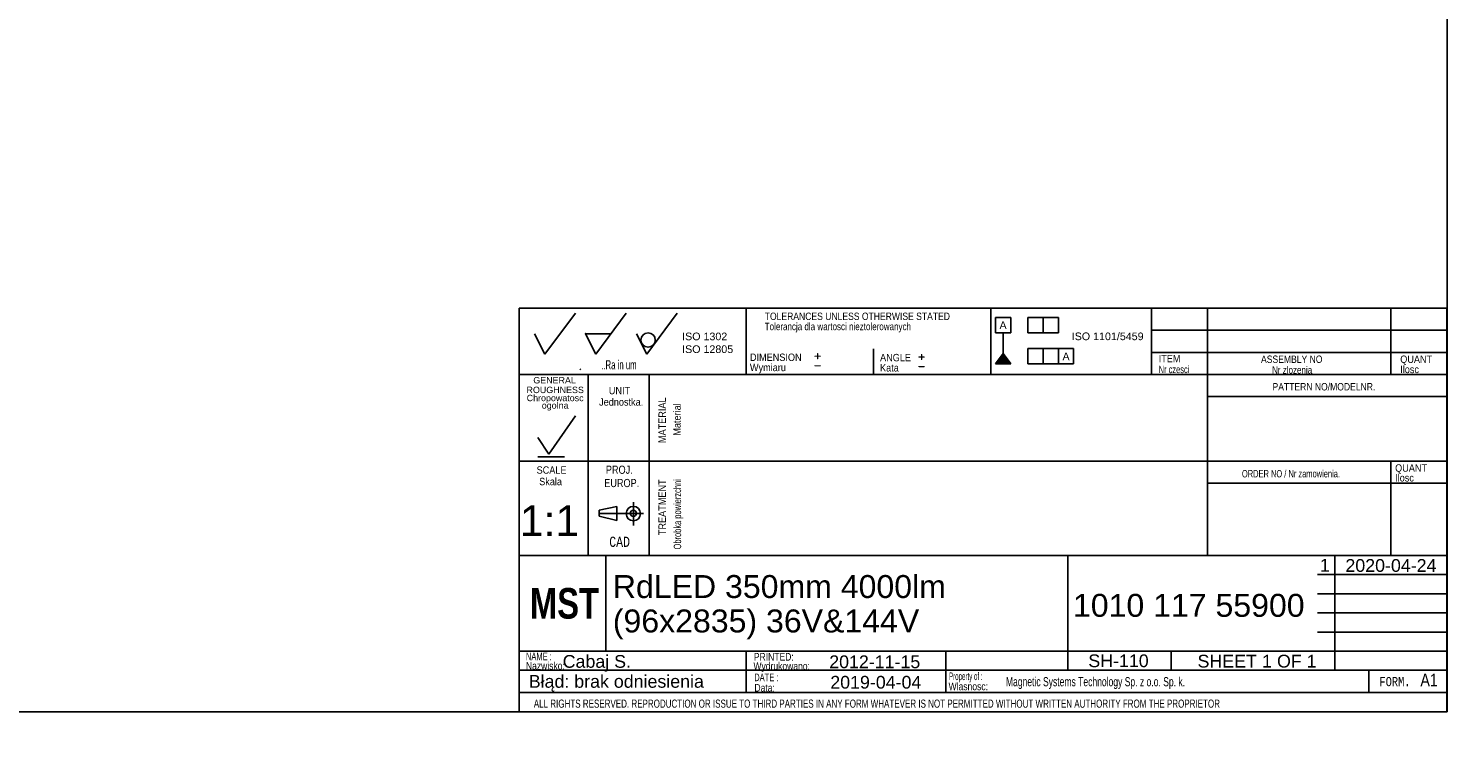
# Model space of a CAD drawing. Header units: millimetres. Extents: x 7 to 819, y 6 to 587.
# Tile 5 of 7: x 541 to 819, y 6 to 149. Entities that reach past the tile are written whole.
import ezdxf
from ezdxf.entities.mleader import LeaderData, LeaderLine
from ezdxf.enums import TextEntityAlignment as Align
from ezdxf.lldxf.tags import DXFTag
from ezdxf.math import Vec2, Vec3

# ---------------------------------------------------------------- set-up
doc = ezdxf.new("R2010")
doc.units = ezdxf.units.MM
doc.layers.add('10', color=7, linetype='Continuous')
doc.layers.add('Default', color=7, linetype='Continuous')
doc.styles.add('SEACAD_Arial', font='arial.ttf')
doc.styles.add('SEACAD_Lucida_Console', font='lucon.TTF', dxfattribs={"width": 0.8})
tags = doc.linetypes.add('CENTER2', pattern=[28.575, 19.05, -3.175, 3.175, -3.175]).pattern_tags.tags
tags[10:11] = [DXFTag(74, 4), DXFTag(75, 0), DXFTag(340, '0'), DXFTag(46, 0.0), DXFTag(50, 0.0), DXFTag(44, 0.0), DXFTag(45, 0.0)]
tags[8:9] = [DXFTag(74, 4), DXFTag(75, 0), DXFTag(340, '0'), DXFTag(46, 0.0), DXFTag(50, 0.0), DXFTag(44, 0.0), DXFTag(45, 0.0)]
tags[6:7] = [DXFTag(74, 4), DXFTag(75, 0), DXFTag(340, '0'), DXFTag(46, 0.0), DXFTag(50, 0.0), DXFTag(44, 0.0), DXFTag(45, 0.0)]
tags[4:5] = [DXFTag(74, 4), DXFTag(75, 0), DXFTag(340, '0'), DXFTag(46, 0.0), DXFTag(50, 0.0), DXFTag(44, 0.0), DXFTag(45, 0.0)]

# ---------------------------------------------------------------- blocks, each defined once
blk = doc.blocks.new('SEANNOT_GROUP33')
at = {"layer": 'Default', "color": 7, "linetype": 'Continuous', "style": 'SEACAD_Arial'}
for s, p in [('RdLED 350mm 4000lm ', (655.43, 41.46)), ('(96x2835) 36V&144V', (655.43, 34.71))]:
    blk.add_text(s, height=4.5, dxfattribs=at).set_placement(p, align=Align.TOP_LEFT)
blk = doc.blocks.new('SEANNOT_GROUP34')
at = {"layer": 'Default', "color": 7, "linetype": 'Continuous', "style": 'SEACAD_Arial'}
blk.add_text('1010 117 55900', height=4.5, dxfattribs=at).set_placement((745.7, 37.77), align=Align.TOP_LEFT)
blk = doc.blocks.new('SEANNOT_GROUP35')
at = {"layer": 'Default', "color": 7, "linetype": 'Continuous', "style": 'SEACAD_Arial'}
blk.add_text('Cabaj S.', height=2.5, dxfattribs=at).set_placement((645.59, 25.78), align=Align.TOP_LEFT)
blk = doc.blocks.new('SEANNOT_GROUP36')
at = {"layer": 'Default', "color": 7, "linetype": 'Continuous', "style": 'SEACAD_Arial'}
blk.add_text('SH-110', height=2.5, dxfattribs=at).set_placement((748.71, 25.9), align=Align.TOP_LEFT)
blk = doc.blocks.new('SEANNOT_GROUP37')
at = {"layer": 'Default', "color": 7, "linetype": 'Continuous', "style": 'SEACAD_Arial'}
blk.add_text('1:1', height=6, dxfattribs=at).set_placement((637.18, 55.12), align=Align.TOP_LEFT)
blk = doc.blocks.new('_Dot')
at = {"color": 0, "linetype": 'ByBlock', "lineweight": -2}
blk.add_line((-0.5, 0), (-1, 0), dxfattribs=at)
at = {"color": 0, "linetype": 'ByBlock', "const_width": 0.5}
blk.add_lwpolyline([(-0.25, 0, 1), (0.25, 0, 1)], format="xyb", close=True, dxfattribs=at)
blk = doc.blocks.new('SEANNOT_GROUP39')
at = {"layer": 'Default', "color": 7, "linetype": 'Continuous', "style": 'SEACAD_Arial'}
blk.add_text('2012-11-15', height=2.5, dxfattribs=at).set_placement((697.88, 25.7), align=Align.TOP_LEFT)
blk = doc.blocks.new('SEANNOT_GROUP40')
at = {"layer": 'Default', "color": 7, "linetype": 'Continuous', "style": 'SEACAD_Arial'}
blk.add_text('2019-04-04', height=2.5, dxfattribs=at).set_placement((698.09, 21.69), align=Align.TOP_LEFT)
blk = doc.blocks.new('SEANNOT_GROUP41')
at = {"layer": 'Default', "color": 7, "linetype": 'Continuous', "style": 'SEACAD_Arial'}
blk.add_text('1', height=2.5, dxfattribs=at).set_placement((794.13, 44.64), align=Align.TOP_LEFT)
blk = doc.blocks.new('SEANNOT_GROUP42')
at = {"layer": 'Default', "color": 7, "linetype": 'Continuous', "style": 'SEACAD_Arial'}
for s, p in [('SHEET ', (770.14, 25.83)), ('1', (782.8, 25.83)), (' OF ', (784.76, 25.83)), ('1', (791.55, 25.83))]:
    blk.add_text(s, height=2.5, dxfattribs=at).set_placement(p, align=Align.TOP_LEFT)
blk = doc.blocks.new('SEANNOT_GROUP43')
at = {"layer": 'Default', "color": 7, "linetype": 'Continuous', "style": 'SEACAD_Arial'}
blk.add_text('2020-04-24', height=2.5, dxfattribs=at).set_placement((799.15, 44.59), align=Align.TOP_LEFT)

msp = doc.modelspace()

# ---------------------------------------------------------------- hatches: boundary and pattern name
at = {"layer": 'Default', "linetype": 'Continuous'}
msp.add_hatch(color=7, dxfattribs=at).paths.add_polyline_path([(731.992, 84.877), (730.492, 82.892), (733.492, 82.892)])

# ---------------------------------------------------------------- linework, layer by layer
at = {"layer": '10', "color": 7, "linetype": 'Continuous'}
for p, q in [((642.075, 84.794), (648.075, 92.794)), ((652.075, 84.794), (658.075, 92.794)), ((662.075, 84.794), (668.075, 92.794)), ((681.575, 93.794), (681.575, 80.794)), ((729.575, 93.794), (729.575, 80.794)), ((761.075, 93.794), (761.075, 80.794)), ((772.075, 93.794), (772.075, 45.294)), ((808.075, 93.794), (808.075, 80.794)), ((819.075, 89.461), (761.075, 89.461)), ((640.075, 88.794), (642.075, 84.794)), ((650.075, 88.794), (655.075, 88.794)), ((650.075, 88.794), (652.075, 84.794)), ((660.075, 88.794), (662.075, 84.794)), ((706.575, 85.794), (706.575, 80.794)), ((819.075, 85.127), (761.075, 85.127)), ((819.075, 80.794), (637.075, 80.794)), ((648.949, 81.721), (649.125, 81.927)), ((650.575, 80.794), (650.575, 45.294)), ((650.575, 80.794), (650.575, 46.794)), ((662.575, 80.794), (662.575, 45.294)), ((819.075, 76.461), (772.075, 76.461)), ((642.877, 65.159), (648.076, 72.664)), ((640.735, 68.441), (642.877, 65.159)), ((640.735, 64.619), (645.934, 64.619)), ((819.075, 63.794), (637.075, 63.794)), ((808.075, 63.794), (808.075, 45.294)), ((819.075, 59.461), (772.075, 59.461)), ((659.45, 55.77), (659.45, 51.161)), ((659.45, 55.77), (659.45, 51.161)), ((652.721, 54.209), (656.206, 54.901)), ((652.721, 53.016), (652.721, 54.209)), ((656.206, 52.133), (652.721, 53.016)), ((656.206, 54.901), (656.206, 52.133)), ((744.7, 45.294), (637.075, 45.294)), ((744.575, 45.294), (637.075, 45.294)), ((654.075, 26.544), (654.075, 45.294)), ((793.7, 45.294), (819.2, 45.294)), ((797.075, 22.794), (797.075, 45.294)), ((793.7, 41.544), (819.2, 41.544)), ((793.7, 37.794), (819.2, 37.794)), ((793.7, 34.044), (819.2, 34.044)), ((793.7, 30.294), (819.2, 30.294)), ((637.075, 26.544), (819.2, 26.544)), ((681.603, 26.521), (681.603, 18.396)), ((720.78, 26.456), (720.78, 18.331)), ((764.95, 26.544), (764.95, 22.794)), ((637.075, 22.794), (793.7, 22.794)), ((803.762, 22.794), (803.762, 18.419)), ((637.075, 18.419), (819.075, 18.419))]:
    msp.add_line(p, q, dxfattribs=at)
at = {"layer": '10', "color": 7, "linetype": 'CENTER2'}
msp.add_line((652.721, 53.517), (661.436, 53.517), dxfattribs=at)
at = {"layer": '10', "color": 7, "linetype": 'Continuous'}
for points in [[(819.075, 14.669), (819.075, 93.794), (637.075, 93.794), (637.075, 14.669), (819.075, 14.669)], [(744.7, 45.294), (744.7, 22.794), (819.075, 22.794), (819.075, 45.294), (744.7, 45.294)]]:
    msp.add_lwpolyline(points, dxfattribs=at)
for centre, radius in [((662.347, 87.549), 1.402), ((659.45, 53.517), 1.415), ((659.45, 53.576), 0.607)]:
    msp.add_circle(centre, radius, dxfattribs=at)
msp.add_point((650.075, 88.794), dxfattribs=at)
at = {"layer": 'Default', "color": 7, "linetype": 'Continuous'}
for p, q in [((819.1, 14.67), (819.1, 586.67)), ((730.492, 88.983), (730.492, 91.983)), ((730.492, 91.983), (733.492, 91.983)), ((733.492, 91.983), (733.492, 88.983)), ((736.828, 88.983), (736.828, 91.983)), ((736.828, 91.983), (742.828, 91.983)), ((739.828, 91.983), (739.828, 88.983)), ((742.828, 91.983), (742.828, 88.983)), ((733.492, 88.983), (730.492, 88.983)), ((731.992, 84.877), (731.992, 88.983)), ((742.828, 88.983), (736.828, 88.983)), ((730.492, 82.892), (731.992, 84.877)), ((731.992, 84.877), (733.492, 82.892)), ((736.828, 82.892), (736.828, 85.892)), ((736.828, 85.892), (745.828, 85.892)), ((739.828, 85.892), (739.828, 82.892)), ((742.828, 82.892), (742.828, 85.892)), ((745.828, 85.892), (745.828, 82.892)), ((733.492, 82.892), (730.492, 82.892)), ((745.828, 82.892), (736.828, 82.892)), ((6.708, 14.67), (819.1, 14.67))]:
    msp.add_line(p, q, dxfattribs=at)

# ---------------------------------------------------------------- block references
at = {"layer": 'Default'}
for name in ['SEANNOT_GROUP37', 'SEANNOT_GROUP41', 'SEANNOT_GROUP43', 'SEANNOT_GROUP33', 'SEANNOT_GROUP34', 'SEANNOT_GROUP35', 'SEANNOT_GROUP39', 'SEANNOT_GROUP36', 'SEANNOT_GROUP42', 'SEANNOT_GROUP40']:
    msp.add_blockref(name, (0, 0), dxfattribs=at)

# ---------------------------------------------------------------- texts
at = {"layer": '10', "attachment_point": 1}
for s, insert, char_height, width, style in [('{\\farial rounded mt|b0||i0||c0|p34;\\C7;\\H1.45000002;\\W0.83002;TOLERANCES UNLESS OTHERWISE STATED}', (685.231, 92.931), 1.45, 38.61414, 'SEACAD_Arial'), ('{\\farial rounded mt|b0||i0||c0|p34;\\C7;\\H1.45000002;\\W0.77704;Tolerancja dla wartosci nieztolerowanych}', (685.231, 90.931), 1.45, 36.02936, 'SEACAD_Arial'), ('{\\farial rounded mt|b0||i0||c0|p34;\\C7;\\H1.8;\\W0.608;..Ra in um}', (653.139, 83.594), 1.8, 8.92175, 'SEACAD_Arial'), ('{\\farial rounded mt|b0||i0||c0|p34;\\C7;\\H1.45000002;\\W0.883;DIMENSION}', (682.324, 84.896), 1.45, 10.15001, 'SEACAD_Arial'), ('{\\farial rounded mt|b0||i0||c0|p34;\\C7;\\H1.45000002;\\W0.883;ANGLE}', (707.852, 84.832), 1.45, 6.05218, 'SEACAD_Arial'), ('{\\farial rounded mt|b0||i0||c0|p34;\\C7;\\H1.45000002;\\W0.883;ITEM}', (762.514, 84.637), 1.45, 4.25544, 'SEACAD_Arial'), ('{\\farial rounded mt|b0||i0||c0|p34;\\C7;\\H1.45000002;\\W0.83002;ASSEMBLY NO}', (782.593, 84.51), 1.45, 12.82936, 'SEACAD_Arial'), ('{\\farial rounded mt|b0||i0||c0|p34;\\C7;\\H1.45000002;\\W0.883;QUANT}', (809.905, 84.51), 1.45, 6.24131, 'SEACAD_Arial'), ('{\\farial rounded mt|b0||i0||c0|p34;\\C7;\\H1.45000002;\\W0.883;Wymiaru}', (682.324, 82.896), 1.45, 8.67569, 'SEACAD_Arial'), ('{\\farial rounded mt|b0||i0||c0|p34;\\C7;\\H1.45000002;\\W0.883;Kata}', (707.852, 82.832), 1.45, 5.07501, 'SEACAD_Arial'), ('{\\farial rounded mt|b0||i0||c0|p34;\\C7;\\H1.45000002;\\W0.72406;Nr czesci }', (762.514, 82.51), 1.45, 7.78588, 'SEACAD_Arial'), ('{\\farial rounded mt|b0||i0||c0|p34;\\C7;\\H1.45000002;\\W0.77704;Nr zlozenia}', (784.757, 82.411), 1.45, 9.50428, 'SEACAD_Arial'), ('{\\farial rounded mt|b0||i0||c0|p34;\\C7;\\H1.45000002;\\W0.883;Ilosc}', (809.905, 82.51), 1.45, 6.93479, 'SEACAD_Arial'), ('{\\farial rounded mt|b0||i0||c0|p34;\\C7;\\H1.45000002;\\W0.883;UNIT}', (654.641, 78.367), 1.45, 4.16088, 'SEACAD_Arial'), ('{\\farial rounded mt|b0||i0||c0|p34;\\C7;\\H1.45000002;\\W0.83002;PATTERN NO/MODELNR.}', (784.847, 79.116), 1.45, 21.43479, 'SEACAD_Arial'), ('{\\farial rounded mt|b0||i0||c0|p34;\\C7;\\H1.45000002;\\W0.883;Jednostka.}', (652.738, 76.128), 1.45, 8.72628, 'SEACAD_Arial'), ('{\\farial rounded mt|b0||i0||c0|p34;\\C7;\\H1.45000002;\\W0.883;SCALE}', (640.475, 62.782), 1.45, 5.86305, 'SEACAD_Arial'), ('{\\farial rounded mt|b0||i0||c0|p34;\\C7;\\H1.60000002;\\W0.8;PROJ.}', (654.062, 62.918), 1.6, 5.11305, 'SEACAD_Arial'), ('{\\farial rounded mt|b0||i0||c0|p34;\\C7;\\H1.45000002;\\W0.72406;ORDER NO / Nr zamowienia.}', (778.847, 62.061), 1.45, 25.03089, 'SEACAD_Arial'), ('{\\farial rounded mt|b0||i0||c0|p34;\\C7;\\H1.45000002;\\W0.883;QUANT}', (808.905, 63.177), 1.45, 6.24131, 'SEACAD_Arial'), ('{\\farial rounded mt|b0||i0||c0|p34;\\C7;\\H1.45000002;\\W0.883;Ilosc}', (808.905, 61.256), 1.45, 6.93479, 'SEACAD_Arial'), ('{\\farial rounded mt|b0||i0||c0|p34;\\C7;\\H1.45000002;\\W0.883;Skala}', (640.976, 60.528), 1.45, 5.77723, 'SEACAD_Arial'), ('{\\farial rounded mt|b0||i0||c0|p34;\\C7;\\H1.60000002;\\W0.8;EUROP.}', (653.745, 60.311), 1.6, 6.64349, 'SEACAD_Arial'), ('{\\fLucida Console|b0||i0||c0|p34;\\C7;\\H1.99999998;\\W0.8;CAD}', (654.724, 48.987), 2, 4.53334, 'SEACAD_Lucida_Console'), ('{\\farial rounded mt|b0||i0||c0|p34;\\C7;\\H1.5;\\W0.704;NAME :}', (638.376, 26.268), 1.5, 5.5761, 'SEACAD_Arial'), ('{\\farial rounded mt|b0||i0||c0|p34;\\C7;\\H1.5;\\W0.8;PRINTED:}', (683.099, 26.18), 1.5, 8.9879, 'SEACAD_Arial'), ('{\\farial rounded mt|b0||i0||c0|p34;\\C7;\\H1.5;\\W0.8;Nazwisko:}', (638.376, 24.421), 1.5, 7.67838, 'SEACAD_Arial'), ('{\\farial rounded mt|b0||i0||c0|p34;\\C7;\\H1.5;\\W0.8;Wydrukowano:}', (683.011, 24.37), 1.5, 11.43865, 'SEACAD_Arial'), ('{\\farial rounded mt|b0||i0||c0|p34;\\C7;\\H1.5;\\W0.46208;Property of :}', (721.38, 22.362), 1.5, 8.86958, 'SEACAD_Arial'), ('{\\farial rounded mt|b0||i0||c0|p34;\\C7;\\H1.5;\\W0.704;DATE :}', (683.165, 22.152), 1.5, 5.2174, 'SEACAD_Arial'), ('{\\farial rounded mt|b0||i0||c0|p34;\\C7;\\H1.5;\\W0.8;Data:}', (683.208, 20.102), 1.5, 6.19566, 'SEACAD_Arial'), ('{\\farial rounded mt|b0||i0||c0|p34;\\C7;\\H1.5;\\W0.8;Wlasnosc:}', (721.296, 20.377), 1.5, 10.89131, 'SEACAD_Arial'), ('{\\farial rounded mt|b0||i0||c0|p34;\\C7;\\H1.8;\\W0.667;Magnetic Systems Technology Sp. z o.o. Sp. k.}', (732.551, 21.452), 1.8, 58.30436, 'SEACAD_Arial'), ('{\\fLucida Console|b0||i0||c0|p34;\\C7;\\H1.8;\\W0.8;FORM.}', (805.825, 21.469), 1.8, 6.80001, 'SEACAD_Lucida_Console'), ('{\\farial rounded mt|b0||i0||c0|p34;\\C7;\\H2.50000002;\\W0.8;A1}', (813.862, 22.139), 2.5, 4.9829, 'SEACAD_Arial'), ('{\\farial rounded mt|b0||i0||c0|p34;\\C7;\\H1.60000002;\\W0.704;ALL RIGHTS RESERVED. REPRODUCTION OR ISSUE TO THIRD PARTIES IN ANY FORM WHATEVER IS NOT PERMITTED WITHOUT WRITTEN AUTHORITY FROM THE PROPRIETOR}', (639.922, 17.047), 1.6, 148.00001, 'SEACAD_Arial')]:
    msp.add_mtext(s, dxfattribs=dict(at, insert=insert, char_height=char_height, width=width, style=style))
at = {"layer": '10', "char_height": 1.25, "attachment_point": 1}
for s, insert, width in [('{\\fArial|b0||i0||c0|p34;\\C7;\\H1.2499998;\\W1.;ROUGHNESS}', (638.492, 78.393), 11.22283), ('{\\fArial|b0||i0||c0|p34;\\C7;\\H1.2499998;\\W1.;GENERAL}', (639.827, 80.287), 8.3424)]:
    msp.add_mtext(s, dxfattribs=dict(at, insert=insert, width=width))
at = {"layer": '10', "insert": (644.111, 75.265), "char_height": 1.25, "width": 11.65265, "attachment_point": 5, "line_spacing_factor": 0.7}
msp.add_mtext('{\\fArial|b0||i0||c0|p34;\\C7;\\H1.24999998;\\W1.;Chropowatosc\\P}{\\fArial|b0||i0||c0|p34;\\C7;\\H1.24999998;\\W1.;ogolna}', dxfattribs=at)
at = {"layer": '10', "char_height": 1.45, "attachment_point": 1, "rotation": 89.99999, "style": 'SEACAD_Arial'}
for s, insert, width in [('{\\farial rounded mt|b0||i0||c0|p34;\\C7;\\H1.45000002;\\W0.883;MATERIAL}', (664.376, 67.352), 8.92066), ('{\\farial rounded mt|b0||i0||c0|p34;\\C7;\\H1.45000002;\\W0.883;Material}', (667.296, 68.795), 7.15315), ('{\\farial rounded mt|b0||i0||c0|p34;\\C7;\\H1.45000002;\\W0.883;TREATMENT}', (664.376, 49.29), 10.87501), ('{\\farial rounded mt|b0||i0||c0|p34;\\C7;\\H1.45000002;\\W0.72406;Obrobka powierzchni}', (667.376, 46.486), 17.04755)]:
    msp.add_mtext(s, dxfattribs=dict(at, insert=insert, width=width))
at = {"layer": 'Default'}
for s, insert, char_height, width, attachment_point in [('{\\fArial CE|b0||i0||c0|p34;\\C7;\\H1.5;\\W1.;A}', (731.986, 91.206), 1.5, 1.40218, 2), ('{\\fArial|b0||i0||c0|p34;\\C7;\\H1.5;\\W1.;ISO 1101/5459}', (752.506, 89.025), 1.5, 15.28486, 2), ('{\\fArial|b0||i0||c0|p34;\\C7;\\H1.5;\\W1.;ISO 1302 \\P}{\\fArial|b0||i0||c0|p34;\\C7;\\H1.5;\\W1.;ISO 12805}', (669.021, 89.009), 1.5, 10.48633, 1), ('{\\fSolid Edge ISO|b0||i0||c0|p34;\\C7;\\H2.5;\\W1.;+\\P}', (694.794, 85.892), 2.5, 1.88245, 1), ('{\\fSolid Edge ISO|b0||i0||c0|p34;\\C7;\\H2.5;\\W1.;+\\P}', (715.187, 85.735), 2.5, 1.88245, 1), ('{\\fArial CE|b0||i0||c0|p34;\\C7;\\H1.5;\\W1.;A}', (744.342, 85.081), 1.5, 1.40218, 2), ('{\\fSolid Edge ISO|b0||i0||c0|p34;\\C7;\\H2.5;\\W1.;-\\P}', (694.794, 84.009), 2.5, 1.88245, 1), ('{\\fSolid Edge ISO|b0||i0||c0|p34;\\C7;\\H2.5;\\W1.;-\\P}', (715.187, 83.852), 2.5, 1.88245, 1)]:
    msp.add_mtext(s, dxfattribs=dict(at, insert=insert, char_height=char_height, width=width, attachment_point=attachment_point))

# ---------------------------------------------------------------- leaders
at = {"layer": 'Default', "color": 7, "linetype": 'Continuous'}
ml = msp.add_multileader_mtext('Standard', dxfattribs=at)
ml.set_content('{\\pxsm0.9;\\fImpact|b0||i0||c0|p34;\\W1.;MST\\P}', color=256)
ml.set_leader_properties()
ml.set_arrow_properties(name='DOT')
ml.build(insert=Vec2(0, 0))
ml.multileader.update_dxf_attribs({"leader_type": 0, "dogleg_length": 0, "arrow_head_size": 6})
ctx = ml.context
ctx.base_point, ctx.char_height, ctx.arrow_head_size, ctx.landing_gap_size = Vec3(637.147, 35.856), 6, 6, 2.1
ctx.mtext.insert = Vec3(639.147, 38.919)
ml = msp.add_multileader_mtext('Standard', dxfattribs=at)
ml.set_content('{\\pxsm0.9;\\fArial|b0||i0||c0|p34;\\W1.; Błąd: brak odniesienia\\P}', color=256)
ml.set_leader_properties()
ml.set_arrow_properties(name='DOT')
ml.build(insert=Vec2(0, 0))
ml.multileader.update_dxf_attribs({"leader_type": 0, "dogleg_length": 0, "arrow_head_size": 2.5})
ctx = ml.context
ctx.base_point, ctx.char_height, ctx.arrow_head_size, ctx.landing_gap_size = Vec3(635.962, 20.247), 2.5, 2.5, 0.875
ctx.mtext.insert = Vec3(637.962, 21.863)

doc.saveas('drawing.dxf')
